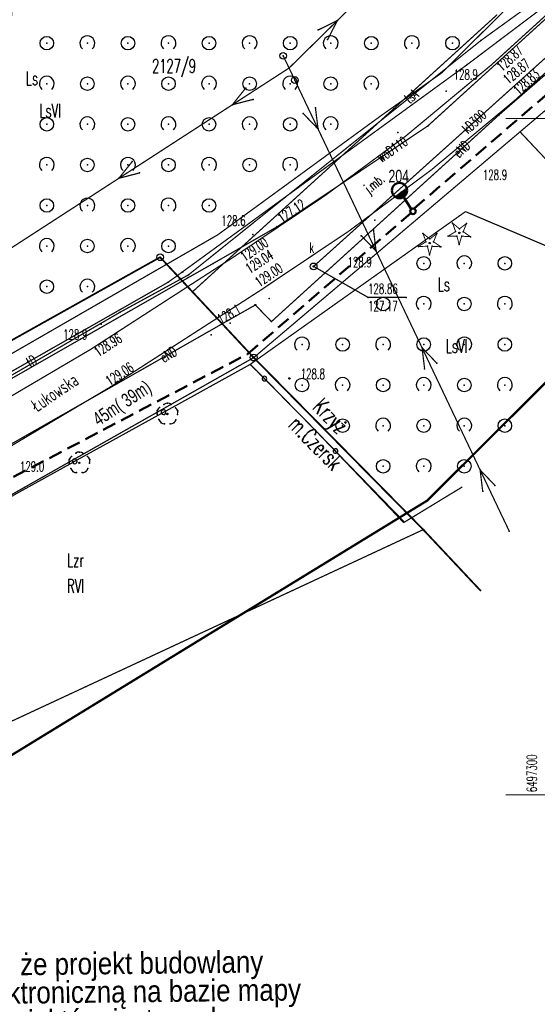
# Model space of a CAD drawing. Extents: x 6497146 to 6497453, y 5961397 to 5961603.
# Tile 6 of 10: x 6497262 to 6497300, y 5961435 to 5961507. Entities that reach past the tile are written whole.
import ezdxf

# ---------------------------------------------------------------- set-up
doc = ezdxf.new("R2010")
doc.units = 0
doc.header["$MEASUREMENT"] = 0
for name, pattern in [('BKO', [1.5, 1, -0.5]), ('GAO', [2.5, 1.5, -1]), ('GPE', [2, 1, 1]), ('GUZ', [1.5, 1, -0.5]), ('WRU', [1.5, 1, -0.5]), ('WSQ', [1.75, 1.25, -0.5])]:
    doc.linetypes.add(name, pattern=pattern)
doc.layers.get('0').update_dxf_attribs({"linetype": 'CONTINUOUS'})
for name, color, linetype, lineweight in [('_Opisy', 7, 'CONTINUOUS', 25), ('opis proj zagospodarowania', 7, 'CONTINUOUS', 0), ('Oświetlenie drogowe', 10, 'BKO', 50)]:
    doc.layers.add(name, color=color, linetype=linetype, lineweight=lineweight)
for name, color, linetype in [('drzewo iglaste', 96, 'CONTINUOUS'), ('drzewo liściaste', 96, 'CONTINUOUS'), ('granica', 96, 'GPE'), ('jezdnia', 7, 'WSQ'), ('numer działki ewidencyjnej', 96, 'CONTINUOUS'), ('obręb ewidencyjny', 7, 'GAO'), ('ogrodzenie trwałe', 7, 'CONTINUOUS'), ('opis mapy', 7, 'CONTINUOUS'), ('opis wysok', 7, 'CONTINUOUS'), ('OT_ZagospodarowanieTerenu', 7, 'CONTINUOUS'), ('przewód elektroenergetyczny niskiego napięcia', 1, 'CONTINUOUS'), ('przewód elektroenergetyczny podziemny', 1, 'CONTINUOUS'), ('przewód kanalizacyjny', 36, 'CONTINUOUS'), ('przewód telekomunikacyjny podziemny', 30, 'CONTINUOUS'), ('przewód wodociągowy', 5, 'CONTINUOUS'), ('rzedna', 7, 'CONTINUOUS'), ('rzedna-Atr2', 7, 'CONTINUOUS'), ('rzedna-Atr3', 7, 'CONTINUOUS'), ('siatka', 7, 'CONTINUOUS'), ('słup przewodów napowietrznych', 7, 'GUZ'), ('ulica', 7, 'CONTINUOUS'), ('użytek', 96, 'WSQ'), ('właz do komory lub kanału - okrągły', 7, 'CONTINUOUS'), ('Zakres', 4, 'WSQ')]:
    doc.layers.add(name, color=color, linetype=linetype)
doc.layers.get('0').off()
doc.styles.add('EL', font='romans.shx', dxfattribs={"width": 0.7})
doc.styles.get("Standard").update_dxf_attribs({"font": 'simplex.shx', "width": 0.85})

# ---------------------------------------------------------------- blocks, each defined once
blk = doc.blocks.new('L_0_02_1')
at = {"color": 0}
blk.add_point((0, 0), dxfattribs=at)
blk = doc.blocks.new('L_0_02_2')
at = {"color": 0}
blk.add_point((0, 0), dxfattribs=at)
blk = doc.blocks.new('OTZZ_2')
at = {"color": 0, "linetype": 'Continuous'}
blk.add_circle((0, 0), 1, dxfattribs=at)
blk = doc.blocks.new('OTZK_1')
at = {"color": 0, "linetype": 'Continuous'}
blk.add_arc((0, 0), 1.1, 311.1859, 228.8141, dxfattribs=at)

msp = doc.modelspace()

# ---------------------------------------------------------------- hatches: boundary and pattern name
at = {"layer": 'Oświetlenie drogowe', "linetype": 'ByBlock'}
msp.add_hatch(color=256, dxfattribs=at).paths.add_polyline_path([(6497290.208, 5961494.734, 0.354336), (6497289.421, 5961494.17, 0.249377), (6497289.95, 5961494.214, 0.276592)])

# ---------------------------------------------------------------- linework, layer by layer
at = {"layer": 'drzewo iglaste', "linetype": 'Continuous', "const_width": 0.07}
for points in [[(6497293.792, 5961491.65), (6497293.575, 5961492.267)], [(6497293.575, 5961492.267), (6497294.079, 5961491.85)], [(6497294.079, 5961491.85), (6497294.599, 5961492.246)], [(6497294.599, 5961492.246), (6497294.358, 5961491.638)], [(6497291.601, 5961490.898), (6497291.381, 5961491.514)], [(6497291.381, 5961491.514), (6497291.887, 5961491.1)], [(6497291.887, 5961491.1), (6497292.405, 5961491.5)], [(6497292.405, 5961491.5), (6497292.167, 5961490.89)], [(6497293.239, 5961491.3), (6497293.792, 5961491.65)], [(6497293.893, 5961491.314), (6497293.239, 5961491.3)], [(6497294.055, 5961490.681), (6497293.893, 5961491.314)], [(6497294.243, 5961491.307), (6497294.055, 5961490.681)], [(6497294.895, 5961491.266), (6497294.243, 5961491.307)], [(6497294.358, 5961491.638), (6497294.895, 5961491.266)], [(6497291.051, 5961490.544), (6497291.601, 5961490.898)], [(6497291.704, 5961490.563), (6497291.051, 5961490.544)], [(6497291.871, 5961489.931), (6497291.704, 5961490.563)], [(6497292.054, 5961490.558), (6497291.871, 5961489.931)], [(6497292.707, 5961490.521), (6497292.054, 5961490.558)], [(6497292.167, 5961490.89), (6497292.707, 5961490.521)]]:
    msp.add_lwpolyline(points, dxfattribs=at)
at = {"layer": 'drzewo iglaste', "color": 94, "linetype": 'Continuous'}
for centre in [(6497294.073, 5961491.551), (6497291.883, 5961490.801)]:
    msp.add_circle(centre, 0.05, dxfattribs=at)
at = {"layer": 'drzewo iglaste'}
for p in [(6497293.575, 5961492.267), (6497293.575, 5961492.267), (6497294.079, 5961491.85), (6497294.079, 5961491.85), (6497294.599, 5961492.246), (6497294.599, 5961492.246), (6497291.381, 5961491.514), (6497291.381, 5961491.514), (6497291.887, 5961491.1), (6497291.887, 5961491.1), (6497292.405, 5961491.5), (6497292.405, 5961491.5), (6497293.239, 5961491.3), (6497293.239, 5961491.3), (6497293.792, 5961491.65), (6497293.792, 5961491.65), (6497293.893, 5961491.314), (6497293.893, 5961491.314), (6497294.073, 5961491.551), (6497294.243, 5961491.307), (6497294.243, 5961491.307), (6497294.358, 5961491.638), (6497294.358, 5961491.638), (6497294.895, 5961491.266), (6497294.895, 5961491.266), (6497291.051, 5961490.544), (6497291.051, 5961490.544), (6497291.601, 5961490.898), (6497291.601, 5961490.898), (6497291.704, 5961490.563), (6497291.704, 5961490.563), (6497291.883, 5961490.801), (6497292.054, 5961490.558), (6497292.054, 5961490.558), (6497292.167, 5961490.89), (6497292.167, 5961490.89), (6497292.707, 5961490.521), (6497292.707, 5961490.521), (6497294.055, 5961490.681), (6497294.055, 5961490.681), (6497291.871, 5961489.931), (6497291.871, 5961489.931)]:
    msp.add_point(p, dxfattribs=at)
at = {"layer": 'drzewo liściaste', "color": 94, "linetype": 'Continuous'}
for centre in [(6497272.483, 5961478.161), (6497265.973, 5961474.551)]:
    msp.add_circle(centre, 0.05, dxfattribs=at)
at = {"layer": 'drzewo liściaste', "linetype": 'Continuous'}
for centre, start, end in [((6497272.486, 5961478.561), 48.778, 130.234), ((6497272.104, 5961478.288), 120.814, 202.054), ((6497272.864, 5961478.281), 336.958, 58.198), ((6497272.245, 5961477.839), 192.727, 274.377), ((6497272.715, 5961477.835), 264.635, 346.285), ((6497265.976, 5961474.951), 48.778, 130.234), ((6497265.594, 5961474.678), 120.814, 202.054), ((6497266.354, 5961474.671), 336.958, 58.198), ((6497265.735, 5961474.229), 192.727, 274.377), ((6497266.205, 5961474.225), 264.635, 346.285)]:
    msp.add_arc(centre, 0.4, start, end, dxfattribs=at)
at = {"layer": 'drzewo liściaste'}
for p in [(6497272.228, 5961478.866), (6497272.49, 5961478.961), (6497272.75, 5961478.862), (6497271.725, 5961478.415), (6497271.733, 5961478.138), (6497271.899, 5961478.632), (6497272.483, 5961478.161), (6497273.075, 5961478.621), (6497273.232, 5961478.125), (6497273.245, 5961478.402), (6497271.855, 5961477.751), (6497272.007, 5961477.517), (6497272.275, 5961477.44), (6497272.678, 5961477.437), (6497272.947, 5961477.509), (6497273.104, 5961477.74), (6497265.718, 5961475.256), (6497265.98, 5961475.351), (6497266.24, 5961475.252), (6497265.215, 5961474.805), (6497265.223, 5961474.528), (6497265.389, 5961475.022), (6497265.973, 5961474.551), (6497266.565, 5961475.011), (6497266.722, 5961474.515), (6497266.735, 5961474.792), (6497265.345, 5961474.141), (6497265.497, 5961473.907), (6497265.765, 5961473.83), (6497266.168, 5961473.827), (6497266.437, 5961473.899), (6497266.594, 5961474.13)]:
    msp.add_point(p, dxfattribs=at)
at = {"layer": 'granica', "linetype": 'GPE', "const_width": 0.09}
for points in [[(6497324.163, 5961524.581), (6497305.103, 5961504.565), (6497278.863, 5961482.331)], [(6497296.863, 5961507.681), (6497274.333, 5961487.191)], [(6497221.783, 5961461.691), (6497271.943, 5961489.751)], [(6497271.943, 5961489.751), (6497274.333, 5961487.191)], [(6497274.333, 5961487.191), (6497278.863, 5961482.331)], [(6497191.743, 5961433.031), (6497278.863, 5961482.331)], [(6497291.403, 5961469.611), (6497278.863, 5961482.331)], [(6497295.629, 5961465.111), (6497291.403, 5961469.611)]]:
    msp.add_lwpolyline(points, dxfattribs=at)
at = {"layer": 'granica', "linetype": 'GPE'}
for centre, radius in [((6497271.943, 5961489.751), 0.25), ((6497274.333, 5961487.191), 0.045), ((6497278.863, 5961482.331), 0.25), ((6497291.403, 5961469.611), 0.045)]:
    msp.add_circle(centre, radius, dxfattribs=at)
at = {"layer": 'jezdnia', "linetype": 'WSQ', "const_width": 0.09}
for points in [[(6497302.488, 5961509.47), (6497296.437, 5961503.967)], [(6497292.008, 5961496.215), (6497298.191, 5961501.366), (6497304.886, 5961507.382)], [(6497296.437, 5961503.967), (6497290.09, 5961498.696)], [(6497290.09, 5961498.696), (6497284.137, 5961494.305)], [(6497285.884, 5961491.671), (6497292.008, 5961496.215)], [(6497284.137, 5961494.305), (6497277.476, 5961489.831)], [(6497279.281, 5961487.253), (6497285.884, 5961491.671)], [(6497277.476, 5961489.831), (6497266.778, 5961482.923)], [(6497268.259, 5961480.157), (6497279.281, 5961487.253)], [(6497266.778, 5961482.923), (6497257.095, 5961477.224)], [(6497250.053, 5961469.696), (6497258.881, 5961474.585), (6497268.259, 5961480.157)]]:
    msp.add_lwpolyline(points, dxfattribs=at)
at = {"layer": 'jezdnia'}
for p in [(6497293.093, 5961502.031), (6497289.513, 5961498.961), (6497294.103, 5961497.151), (6497287.823, 5961492.501), (6497278.793, 5961491.441), (6497280.003, 5961486.691), (6497267.593, 5961484.811), (6497277.113, 5961484.881), (6497277.113, 5961484.881), (6497275.713, 5961484.001)]:
    msp.add_point(p, dxfattribs=at)
at = {"layer": 'obręb ewidencyjny', "linetype": 'GAO', "const_width": 0.13}
for points in [[(6497153.779, 5961417.466), (6497170.743, 5961428.761), (6497188.803, 5961440.631), (6497216.983, 5961459.111), (6497221.783, 5961461.691), (6497271.943, 5961489.751), (6497274.333, 5961487.191), (6497278.863, 5961482.331), (6497291.403, 5961469.611), (6497295.629, 5961465.111)], [(6497295.629, 5961465.111), (6497291.403, 5961469.611), (6497278.863, 5961482.331), (6497274.333, 5961487.191), (6497271.943, 5961489.751), (6497221.783, 5961461.691), (6497216.983, 5961459.111), (6497188.803, 5961440.631), (6497170.743, 5961428.761), (6497153.779, 5961417.466)]]:
    msp.add_lwpolyline(points, dxfattribs=at)
at = {"layer": 'obręb ewidencyjny'}
for p in [(6497271.943, 5961489.751), (6497271.943, 5961489.751), (6497274.333, 5961487.191), (6497274.333, 5961487.191), (6497278.863, 5961482.331), (6497278.863, 5961482.331), (6497291.403, 5961469.611), (6497291.403, 5961469.611), (6497295.629, 5961465.111), (6497295.629, 5961465.111)]:
    msp.add_point(p, dxfattribs=at)
at = {"layer": 'ogrodzenie trwałe', "linetype": 'Continuous'}
for points in [[(6497278.61, 5961481.832), (6497272.352, 5961478.373), (6497272.352, 5961478.373, 1), (6497272.046, 5961478.204, 1), (6497272.352, 5961478.373), (6497272.046, 5961478.204), (6497265.788, 5961474.745), (6497265.788, 5961474.745, 1), (6497265.482, 5961474.576, 1), (6497265.788, 5961474.745), (6497265.482, 5961474.576), (6497261.512, 5961472.382), (6497261.512, 5961472.382), (6497259.236, 5961471.096), (6497259.236, 5961471.096, 1), (6497258.931, 5961470.924, 1), (6497259.236, 5961471.096), (6497258.931, 5961470.924), (6497252.706, 5961467.406), (6497252.706, 5961467.406, 1), (6497252.402, 5961467.234, 1), (6497252.706, 5961467.406), (6497252.402, 5961467.234), (6497247.823, 5961464.647)], [(6497290.012, 5961470.169), (6497285.031, 5961475.298), (6497285.031, 5961475.298, 1), (6497284.787, 5961475.549, 1), (6497285.031, 5961475.298), (6497284.787, 5961475.549), (6497283.285, 5961477.096), (6497283.285, 5961477.096), (6497279.777, 5961480.65), (6497279.777, 5961480.65, 1), (6497279.531, 5961480.899, 1), (6497279.777, 5961480.65), (6497279.531, 5961480.899), (6497278.61, 5961481.832)]]:
    msp.add_lwpolyline(points, format="xyb", dxfattribs=at)
at = {"layer": 'ogrodzenie trwałe'}
msp.add_point((6497279.083, 5961482.471), dxfattribs=at)
at = {"layer": 'opis wysok', "linetype": 'Continuous'}
msp.add_circle((6497281.503, 5961480.791), 0.045, dxfattribs=at)
at = {"layer": 'OT_ZagospodarowanieTerenu', "linetype": 'WRU', "const_width": 0.09}
for points in [[(6497300.6, 5961511.15), (6497292.737, 5961503.356)], [(6497292.737, 5961503.356), (6497288.316, 5961500.242)], [(6497288.316, 5961500.242), (6497276.203, 5961491.406)], [(6497276.203, 5961491.406), (6497255.462, 5961479.454)]]:
    msp.add_lwpolyline(points, dxfattribs=at)
at = {"layer": 'OT_ZagospodarowanieTerenu', "color": 7, "linetype": 'WRU', "const_width": 0.09}
for points in [[(6497294.526, 5961493.123), (6497278.61, 5961481.832)], [(6497302.642, 5961489.674), (6497294.526, 5961493.123)], [(6497278.61, 5961481.832), (6497283.285, 5961477.096)], [(6497283.285, 5961477.096), (6497289.952, 5961470.132)], [(6497289.952, 5961470.132), (6497294.29, 5961472.77)]]:
    msp.add_lwpolyline(points, dxfattribs=at)
at = {"layer": 'OT_ZagospodarowanieTerenu'}
for p in [(6497263.56, 5961505.575), (6497266.56, 5961505.575), (6497269.56, 5961505.575), (6497272.56, 5961505.575), (6497275.56, 5961505.575), (6497278.56, 5961505.575), (6497281.56, 5961505.575), (6497284.56, 5961505.575), (6497287.56, 5961505.575), (6497290.56, 5961505.575), (6497293.56, 5961505.575), (6497263.56, 5961502.575), (6497266.56, 5961502.575), (6497269.56, 5961502.575), (6497272.56, 5961502.575), (6497275.56, 5961502.575), (6497278.56, 5961502.575), (6497281.56, 5961502.575), (6497284.56, 5961502.575), (6497287.56, 5961502.575), (6497263.56, 5961499.575), (6497266.56, 5961499.575), (6497269.56, 5961499.575), (6497272.56, 5961499.575), (6497275.56, 5961499.575), (6497278.56, 5961499.575), (6497281.56, 5961499.575), (6497284.56, 5961499.575), (6497263.56, 5961496.575), (6497266.56, 5961496.575), (6497269.56, 5961496.575), (6497272.56, 5961496.575), (6497275.56, 5961496.575), (6497278.56, 5961496.575), (6497281.56, 5961496.575), (6497263.56, 5961493.575), (6497266.56, 5961493.575), (6497269.56, 5961493.575), (6497272.56, 5961493.575), (6497275.56, 5961493.575), (6497263.56, 5961490.575), (6497266.56, 5961490.575), (6497269.56, 5961490.575), (6497272.56, 5961490.575), (6497291.435, 5961489.298), (6497294.435, 5961489.298), (6497297.435, 5961489.298), (6497263.56, 5961487.575), (6497266.56, 5961487.575), (6497288.435, 5961486.298), (6497291.435, 5961486.298), (6497294.435, 5961486.298), (6497297.435, 5961486.298), (6497282.435, 5961483.298), (6497285.435, 5961483.298), (6497288.435, 5961483.298), (6497291.435, 5961483.298), (6497294.435, 5961483.298), (6497297.435, 5961483.298), (6497282.435, 5961480.298), (6497285.435, 5961480.298), (6497288.435, 5961480.298), (6497291.435, 5961480.298), (6497294.435, 5961480.298), (6497297.435, 5961480.298), (6497285.435, 5961477.298), (6497288.435, 5961477.298), (6497291.435, 5961477.298), (6497294.435, 5961477.298), (6497297.435, 5961477.298), (6497288.435, 5961474.298), (6497291.435, 5961474.298), (6497294.435, 5961474.298)]:
    msp.add_point(p, dxfattribs=at)
at = {"layer": 'Oświetlenie drogowe', "linetype": 'ByBlock'}
msp.add_line((6497289.944, 5961494.223), (6497290.538, 5961493.289), dxfattribs=at)
at = {"layer": 'Oświetlenie drogowe', "lineweight": 50}
msp.add_lwpolyline([(6497290.74, 5961493.365), (6497305.186, 5961505.788), (6497311.822, 5961512.424), (6497311.498, 5961513.436), (6497312.753, 5961514.61), (6497314.101, 5961514.585), (6497319.199, 5961519.879)], dxfattribs=at)
at = {"layer": 'Oświetlenie drogowe', "linetype": 'BKO'}
msp.add_lwpolyline([(6497258.445, 5961472.112), (6497278.399, 5961482.59), (6497290.483, 5961493.009)], dxfattribs=at)
at = {"layer": 'Oświetlenie drogowe', "linetype": 'ByBlock'}
for centre, radius in [((6497289.645, 5961494.681), 0.565), ((6497290.642, 5961493.149), 0.207)]:
    msp.add_circle(centre, radius, dxfattribs=at)
at = {"layer": 'przewód elektroenergetyczny niskiego napięcia', "linetype": 'Continuous', "const_width": 0.09}
for points in [[(6497316.283, 5961537.931), (6497281.483, 5961503.741)], [(6497285.049, 5961507.245), (6497292.183, 5961514.253)], [(6497281.483, 5961503.741), (6497285.049, 5961507.245)], [(6497285.049, 5961507.245), (6497283.629, 5961506.55)], [(6497285.049, 5961507.245), (6497284.33, 5961505.837)], [(6497281.483, 5961503.741), (6497241.163, 5961477.631)], [(6497281.483, 5961503.741), (6497277.286, 5961501.023)], [(6497281.473, 5961503.751), (6497283.62, 5961499.235)], [(6497281.473, 5961503.751), (6497297.753, 5961469.511)], [(6497277.286, 5961501.023), (6497278.273, 5961502.258)], [(6497277.286, 5961501.023), (6497278.817, 5961501.419)], [(6497277.286, 5961501.023), (6497268.892, 5961495.587)], [(6497283.62, 5961499.235), (6497283.427, 5961500.805)], [(6497283.62, 5961499.235), (6497282.524, 5961500.375)], [(6497283.62, 5961499.235), (6497287.914, 5961490.204)], [(6497268.892, 5961495.587), (6497269.879, 5961496.822)], [(6497268.892, 5961495.587), (6497270.423, 5961495.983)], [(6497287.914, 5961490.204), (6497287.721, 5961491.773)], [(6497287.914, 5961490.204), (6497286.818, 5961491.344)], [(6497295.606, 5961474.026), (6497291.312, 5961483.057)], [(6497291.312, 5961483.057), (6497291.504, 5961481.488)], [(6497291.312, 5961483.057), (6497292.407, 5961481.917)], [(6497297.753, 5961469.511), (6497295.606, 5961474.026)], [(6497295.606, 5961474.026), (6497295.798, 5961472.457)], [(6497295.606, 5961474.026), (6497296.701, 5961472.886)]]:
    msp.add_lwpolyline(points, dxfattribs=at)
at = {"layer": 'przewód elektroenergetyczny niskiego napięcia'}
for p in [(6497285.049, 5961507.245), (6497285.049, 5961507.245), (6497285.049, 5961507.245), (6497285.049, 5961507.245), (6497283.629, 5961506.55), (6497284.33, 5961505.837), (6497281.473, 5961503.751), (6497281.473, 5961503.751), (6497281.483, 5961503.741), (6497281.483, 5961503.741), (6497281.483, 5961503.741), (6497281.483, 5961503.741), (6497278.273, 5961502.258), (6497278.817, 5961501.419), (6497277.286, 5961501.023), (6497277.286, 5961501.023), (6497277.286, 5961501.023), (6497277.286, 5961501.023), (6497283.427, 5961500.805), (6497282.524, 5961500.375), (6497283.62, 5961499.235), (6497283.62, 5961499.235), (6497283.62, 5961499.235), (6497283.62, 5961499.235), (6497269.879, 5961496.822), (6497268.892, 5961495.587), (6497268.892, 5961495.587), (6497268.892, 5961495.587), (6497270.423, 5961495.983), (6497286.818, 5961491.344), (6497287.721, 5961491.773), (6497287.914, 5961490.204), (6497287.914, 5961490.204), (6497287.914, 5961490.204), (6497291.312, 5961483.057), (6497291.312, 5961483.057), (6497291.312, 5961483.057), (6497292.407, 5961481.917), (6497291.504, 5961481.488), (6497295.606, 5961474.026), (6497295.606, 5961474.026), (6497295.606, 5961474.026), (6497295.606, 5961474.026), (6497296.701, 5961472.886), (6497295.798, 5961472.457), (6497297.753, 5961469.511), (6497297.753, 5961469.511)]:
    msp.add_point(p, dxfattribs=at)
at = {"layer": 'przewód elektroenergetyczny podziemny', "linetype": 'Continuous', "const_width": 0.09}
for points in [[(6497315.233, 5961537.081), (6497321.093, 5961529.991), (6497319.233, 5961527.261), (6497322.163, 5961523.461), (6497312.513, 5961513.731), (6497297.003, 5961500.271), (6497280.173, 5961484.991), (6497278.983, 5961486.221), (6497276.943, 5961485.061)], [(6497213.543, 5961448.541), (6497230.983, 5961458.871), (6497255.173, 5961472.661), (6497276.943, 5961485.061)]]:
    msp.add_lwpolyline(points, dxfattribs=at)
at = {"layer": 'przewód elektroenergetyczny podziemny'}
for p in [(6497297.003, 5961500.271), (6497278.983, 5961486.221), (6497276.943, 5961485.061), (6497276.943, 5961485.061), (6497280.173, 5961484.991)]:
    msp.add_point(p, dxfattribs=at)
at = {"layer": 'przewód kanalizacyjny', "linetype": 'Continuous', "const_width": 0.09}
msp.add_lwpolyline([(6497323.763, 5961525.461), (6497283.293, 5961489.071)], dxfattribs=at)
at = {"layer": 'przewód kanalizacyjny'}
msp.add_point((6497283.293, 5961489.071), dxfattribs=at)
at = {"layer": 'przewód telekomunikacyjny podziemny', "linetype": 'Continuous', "const_width": 0.09}
for points in [[(6497342.503, 5961551.215), (6497336.933, 5961545.331), (6497330.243, 5961538.391), (6497320.533, 5961528.721), (6497300.713, 5961508.561), (6497294.653, 5961503.991), (6497273.613, 5961488.681)], [(6497218.463, 5961459.581), (6497227.313, 5961463.681), (6497232.593, 5961465.961), (6497238.333, 5961469.131), (6497242.183, 5961471.641), (6497249.083, 5961475.081), (6497257.493, 5961479.011), (6497268.993, 5961485.691), (6497274.033, 5961488.441), (6497285.993, 5961498.031), (6497295.663, 5961505.771), (6497302.173, 5961510.471), (6497302.603, 5961510.861), (6497308.923, 5961516.531), (6497309.343, 5961517.061), (6497321.973, 5961529.961), (6497322.983, 5961531.361)], [(6497253.663, 5961450.771), (6497247.193, 5961473.461), (6497272.533, 5961487.901), (6497273.573, 5961488.651)]]:
    msp.add_lwpolyline(points, dxfattribs=at)
at = {"layer": 'przewód telekomunikacyjny podziemny'}
for p in [(6497295.663, 5961505.771), (6497294.653, 5961503.991), (6497285.993, 5961498.031), (6497273.573, 5961488.651), (6497273.613, 5961488.681), (6497274.033, 5961488.441), (6497272.533, 5961487.901), (6497268.993, 5961485.691)]:
    msp.add_point(p, dxfattribs=at)
at = {"layer": 'przewód wodociągowy', "linetype": 'Continuous', "const_width": 0.09}
for points in [[(6497274.023, 5961488.241), (6497275.853, 5961489.281), (6497280.593, 5961492.001), (6497291.733, 5961499.451), (6497307.173, 5961513.481), (6497320.483, 5961527.001), (6497337.803, 5961544.711), (6497343.27, 5961550.235)], [(6497242.793, 5961470.331), (6497243.373, 5961470.851), (6497246.343, 5961472.441), (6497274.023, 5961488.241)]]:
    msp.add_lwpolyline(points, dxfattribs=at)
at = {"layer": 'przewód wodociągowy'}
for p in [(6497291.733, 5961499.451), (6497280.593, 5961492.001), (6497275.853, 5961489.281), (6497274.023, 5961488.241), (6497274.023, 5961488.241)]:
    msp.add_point(p, dxfattribs=at)
at = {"layer": 'rzedna', "color": 5, "linetype": 'Continuous'}
msp.add_circle((6497280.593, 5961492.001), 0.045, dxfattribs=at)
at = {"layer": 'rzedna', "color": 34, "linetype": 'Continuous'}
msp.add_circle((6497283.293, 5961489.071), 0.045, dxfattribs=at)
at = {"layer": 'rzedna', "color": 1, "linetype": 'Continuous'}
msp.add_circle((6497278.983, 5961486.221), 0.045, dxfattribs=at)
at = {"layer": 'rzedna'}
for p in [(6497280.593, 5961492.001), (6497283.293, 5961489.071), (6497278.983, 5961486.221)]:
    msp.add_point(p, dxfattribs=at)
at = {"layer": 'rzedna-Atr2', "color": 7, "linetype": 'Continuous', "const_width": 0.09}
msp.add_lwpolyline([(6497283.293, 5961489.071), (6497287.323, 5961486.781), (6497290.145, 5961486.781)], dxfattribs=at)
at = {"layer": 'rzedna-Atr2'}
for p in [(6497283.293, 5961489.071), (6497287.323, 5961486.781), (6497290.145, 5961486.781)]:
    msp.add_point(p, dxfattribs=at)
at = {"layer": 'siatka', "color": 7, "linetype": 'Continuous', "const_width": 0.07}
for points in [[(6497297.5, 5961500), (6497302.5, 5961500)], [(6497297.5, 5961450), (6497302.5, 5961450)]]:
    msp.add_lwpolyline(points, dxfattribs=at)
at = {"layer": 'słup przewodów napowietrznych', "color": 7, "linetype": 'Continuous', "const_width": 0.09}
msp.add_lwpolyline([(6497281.043, 5961504.641), (6497281.903, 5961502.851)], dxfattribs=at)
at = {"layer": 'słup przewodów napowietrznych', "color": 7, "linetype": 'Continuous'}
for centre in [(6497281.043, 5961504.641), (6497281.903, 5961502.851)]:
    msp.add_circle(centre, 0.25, dxfattribs=at)
at = {"layer": 'słup przewodów napowietrznych'}
for p in [(6497281.043, 5961504.641), (6497281.043, 5961504.641), (6497281.903, 5961502.851), (6497281.903, 5961502.851)]:
    msp.add_point(p, dxfattribs=at)
at = {"layer": 'użytek', "linetype": 'WSQ', "const_width": 0.09}
for points in [[(6497278.863, 5961482.331), (6497305.103, 5961504.565), (6497324.163, 5961524.581)], [(6497274.333, 5961487.191), (6497296.863, 5961507.681)], [(6497274.333, 5961487.191), (6497296.863, 5961507.681)], [(6497296.863, 5961507.681), (6497274.333, 5961487.191)], [(6497298.561, 5961499.022), (6497314.441, 5961482.136)], [(6497221.783, 5961461.691), (6497271.943, 5961489.751)], [(6497221.783, 5961461.691), (6497271.943, 5961489.751)], [(6497271.943, 5961489.751), (6497221.783, 5961461.691)], [(6497271.943, 5961489.751), (6497274.333, 5961487.191)], [(6497271.943, 5961489.751), (6497274.333, 5961487.191)], [(6497274.333, 5961487.191), (6497271.943, 5961489.751)], [(6497278.863, 5961482.331), (6497274.333, 5961487.191)], [(6497274.333, 5961487.191), (6497278.863, 5961482.331)], [(6497278.863, 5961482.331), (6497246.373, 5961463.941)], [(6497278.863, 5961482.331), (6497246.373, 5961463.941)], [(6497246.373, 5961463.941), (6497278.863, 5961482.331)], [(6497291.403, 5961469.611), (6497278.863, 5961482.331)], [(6497278.863, 5961482.331), (6497291.403, 5961469.611)], [(6497291.403, 5961469.611), (6497278.863, 5961482.331)], [(6497278.863, 5961482.331), (6497291.403, 5961469.611)], [(6497253.353, 5961451.911), (6497291.403, 5961469.611)], [(6497295.629, 5961465.111), (6497291.403, 5961469.611)], [(6497291.403, 5961469.611), (6497295.629, 5961465.111)], [(6497295.629, 5961465.111), (6497291.403, 5961469.611)], [(6497291.403, 5961469.611), (6497295.629, 5961465.111)]]:
    msp.add_lwpolyline(points, dxfattribs=at)
at = {"layer": 'właz do komory lub kanału - okrągły', "color": 7, "linetype": 'Continuous'}
msp.add_circle((6497283.293, 5961489.071), 0.25, dxfattribs=at)
at = {"layer": 'właz do komory lub kanału - okrągły'}
msp.add_point((6497283.293, 5961489.071), dxfattribs=at)
at = {"layer": 'Zakres', "linetype": 'WSQ', "const_width": 0.17}
msp.add_lwpolyline([(6497233.853, 5961490.641), (6497279.543, 5961520.981), (6497328.8, 5961564.2), (6497356.612, 5961536.538), (6497291.713, 5961471.771), (6497176.173, 5961401.031), (6497147.423, 5961434.371), (6497168.665, 5961448.2), (6497168.24, 5961494.21), (6497187.59, 5961494.45), (6497190.4, 5961463)], close=True, dxfattribs=at)
at = {"layer": 'Zakres'}
msp.add_point((6497291.713, 5961471.771), dxfattribs=at)

# ---------------------------------------------------------------- block references
at = {"layer": 'granica', "linetype": 'Continuous', "xscale": 0.5, "yscale": 0.5, "zscale": 0.5}
for name, p, rotation in [('L_0_02_1', (6497271.943, 5961489.751), 313.03), ('L_0_02_2', (6497271.943, 5961489.751), 209.22), ('L_0_02_2', (6497274.333, 5961487.191), 42.28999999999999), ('L_0_02_2', (6497274.333, 5961487.191), 133.03), ('L_0_02_1', (6497274.333, 5961487.191), 312.99), ('L_0_02_2', (6497278.863, 5961482.331), 40.28), ('L_0_02_2', (6497278.863, 5961482.331), 314.59), ('L_0_02_2', (6497278.863, 5961482.331), 209.5), ('L_0_02_2', (6497278.863, 5961482.331), 132.99), ('L_0_02_2', (6497291.403, 5961469.611), 313.2), ('L_0_02_1', (6497291.403, 5961469.611), 134.59), ('L_0_02_1', (6497295.629, 5961465.111), 133.2)]:
    msp.add_blockref(name, p, dxfattribs=dict(at, rotation=rotation))
at = {"layer": 'OT_ZagospodarowanieTerenu', "linetype": 'Continuous', "xscale": 0.5, "yscale": 0.5, "zscale": 0.5}
for name, p in [('OTZZ_2', (6497263.56, 5961505.575)), ('OTZK_1', (6497266.56, 5961505.575)), ('OTZZ_2', (6497269.56, 5961505.575)), ('OTZK_1', (6497272.56, 5961505.575)), ('OTZZ_2', (6497275.56, 5961505.575)), ('OTZK_1', (6497278.56, 5961505.575)), ('OTZZ_2', (6497281.56, 5961505.575)), ('OTZK_1', (6497284.56, 5961505.575)), ('OTZZ_2', (6497287.56, 5961505.575)), ('OTZK_1', (6497290.56, 5961505.575)), ('OTZZ_2', (6497293.56, 5961505.575)), ('OTZK_1', (6497263.56, 5961502.575)), ('OTZZ_2', (6497266.56, 5961502.575)), ('OTZK_1', (6497269.56, 5961502.575)), ('OTZZ_2', (6497272.56, 5961502.575)), ('OTZK_1', (6497275.56, 5961502.575)), ('OTZZ_2', (6497278.56, 5961502.575)), ('OTZK_1', (6497281.56, 5961502.575)), ('OTZZ_2', (6497284.56, 5961502.575)), ('OTZK_1', (6497287.56, 5961502.575)), ('OTZZ_2', (6497263.56, 5961499.575)), ('OTZK_1', (6497266.56, 5961499.575)), ('OTZZ_2', (6497269.56, 5961499.575)), ('OTZK_1', (6497272.56, 5961499.575)), ('OTZZ_2', (6497275.56, 5961499.575)), ('OTZK_1', (6497278.56, 5961499.575)), ('OTZZ_2', (6497281.56, 5961499.575)), ('OTZK_1', (6497284.56, 5961499.575)), ('OTZK_1', (6497263.56, 5961496.575)), ('OTZZ_2', (6497266.56, 5961496.575)), ('OTZK_1', (6497269.56, 5961496.575)), ('OTZZ_2', (6497272.56, 5961496.575)), ('OTZK_1', (6497275.56, 5961496.575)), ('OTZZ_2', (6497278.56, 5961496.575)), ('OTZK_1', (6497281.56, 5961496.575)), ('OTZZ_2', (6497263.56, 5961493.575)), ('OTZK_1', (6497266.56, 5961493.575)), ('OTZZ_2', (6497269.56, 5961493.575)), ('OTZK_1', (6497272.56, 5961493.575)), ('OTZZ_2', (6497275.56, 5961493.575)), ('OTZK_1', (6497263.56, 5961490.575)), ('OTZZ_2', (6497266.56, 5961490.575)), ('OTZK_1', (6497269.56, 5961490.575)), ('OTZZ_2', (6497272.56, 5961490.575)), ('OTZZ_2', (6497291.435, 5961489.298)), ('OTZK_1', (6497294.435, 5961489.298)), ('OTZZ_2', (6497297.435, 5961489.298)), ('OTZZ_2', (6497263.56, 5961487.575)), ('OTZK_1', (6497266.56, 5961487.575)), ('OTZZ_2', (6497288.435, 5961486.298)), ('OTZK_1', (6497291.435, 5961486.298)), ('OTZZ_2', (6497294.435, 5961486.298)), ('OTZK_1', (6497297.435, 5961486.298)), ('OTZK_1', (6497282.435, 5961483.298)), ('OTZZ_2', (6497285.435, 5961483.298)), ('OTZK_1', (6497288.435, 5961483.298)), ('OTZZ_2', (6497291.435, 5961483.298)), ('OTZK_1', (6497294.435, 5961483.298)), ('OTZZ_2', (6497297.435, 5961483.298)), ('OTZZ_2', (6497282.435, 5961480.298)), ('OTZK_1', (6497285.435, 5961480.298)), ('OTZZ_2', (6497288.435, 5961480.298)), ('OTZK_1', (6497291.435, 5961480.298)), ('OTZZ_2', (6497294.435, 5961480.298)), ('OTZK_1', (6497297.435, 5961480.298)), ('OTZZ_2', (6497285.435, 5961477.298)), ('OTZK_1', (6497288.435, 5961477.298)), ('OTZZ_2', (6497291.435, 5961477.298)), ('OTZK_1', (6497294.435, 5961477.298)), ('OTZZ_2', (6497297.435, 5961477.298)), ('OTZZ_2', (6497288.435, 5961474.298)), ('OTZK_1', (6497291.435, 5961474.298)), ('OTZZ_2', (6497294.435, 5961474.298))]:
    msp.add_blockref(name, p, dxfattribs=at)

# ---------------------------------------------------------------- texts
at = {"layer": '_Opisy', "color": 1, "attachment_point": 7, "line_spacing_factor": 0.6, "style": 'EL'}
for s, insert, char_height, rotation in [('\\FArial|b0|i0|c238238|p39;204', (6497288.83, 5961495.261), 0.93406, 0.29015), ('\\FArial|b0|i0|c238238|p39;45m( 39m)', (6497267.56, 5961476.983), 1.01246, 33.22039)]:
    msp.add_mtext(s, dxfattribs=dict(at, insert=insert, char_height=char_height, rotation=rotation))
at = {"layer": 'jezdnia', "width": 0.62}
msp.add_text('j.mb.', height=0.75, rotation=38.9, dxfattribs=at).set_placement((6497287.395, 5961494.408))
at = {"layer": 'numer działki ewidencyjnej', "width": 0.62}
msp.add_text('2127/9', height=1, dxfattribs=at).set_placement((6497271.353, 5961503.391))
at = {"layer": 'obręb ewidencyjny', "color": 7, "width": 0.62}
for s, p in [('Krzyż', (6497283.14, 5961478.582)), ('m.Czersk', (6497281.339, 5961477.288))]:
    msp.add_text(s, height=1.25, rotation=314.6, dxfattribs=at).set_placement(p)
at = {"layer": 'opis mapy', "width": 0.62}
msp.add_text('6497300', height=0.75, rotation=90, dxfattribs=at).set_placement((6497299.8, 5961450.2))
at = {"layer": 'opis proj zagospodarowania', "insert": (6497240.34, 5961425.931, 0.113), "char_height": 1.61188, "attachment_point": 7, "rotation": 0.64515, "line_spacing_factor": 0.779643}
msp.add_mtext('\\FArial|b0|i0|c238|p39;\\T1.000000;Niniejszym oświadczam, że projekt budowlany\\Popracowano metodą elektroniczną na bazie mapy\\Psytuacyjno-wysokościowej, która jest zgodna\\Pz oryginałem przyjętym do zasobu Powiatowego Ośrodka\\PDokumentacji Geodezyjnej i Kartograficznej w Chojnicach \\PID: 6640.354.2024\\P', dxfattribs=at)
at = {"layer": 'opis wysok', "width": 0.62}
for s, rotation, p in [('128.87', 42.3, (6497297.232, 5961503.434)), ('128.87', 39.6, (6497297.688, 5961502.502)), ('128.83', 41.9, (6497298.459, 5961501.699)), ('129.00', 33.9, (6497278.196, 5961489.411)), ('129.04', 33.3, (6497278.572, 5961488.513)), ('129.00', 33.8, (6497279.277, 5961487.517)), ('128.96', 32.9, (6497267.364, 5961482.355)), ('129.06', 32.8, (6497268.223, 5961480.215)), ('128.8', 359.2, (6497282.333, 5961480.761))]:
    msp.add_text(s, height=0.75, rotation=rotation, dxfattribs=at).set_placement(p)
for s, p in [('128.9', (6497293.65, 5961502.89)), ('128.9', (6497295.81, 5961495.465)), ('128.6', (6497276.47, 5961492.08)), ('128.9', (6497285.8, 5961489.005)), ('128.9', (6497264.77, 5961483.66)), ('129.0', (6497261.58, 5961473.905))]:
    msp.add_text(s, height=0.75, dxfattribs=at).set_placement(p)
at = {"layer": 'przewód elektroenergetyczny podziemny', "width": 0.62}
for rotation, p in [(43, (6497294.048, 5961497.076)), (30.5, (6497272.223, 5961481.938))]:
    msp.add_text('eND', height=0.75, rotation=rotation, dxfattribs=at).set_placement(p)
at = {"layer": 'przewód kanalizacyjny', "width": 0.62}
msp.add_text('kD300', height=0.75, rotation=42.8, dxfattribs=at).set_placement((6497294.71, 5961498.84))
at = {"layer": 'przewód telekomunikacyjny podziemny', "width": 0.62}
for s, rotation, p in [('tsA', 38.7, (6497290.387, 5961501.068)), ('tD', 29.7, (6497262.332, 5961481.579))]:
    msp.add_text(s, height=0.75, rotation=rotation, dxfattribs=at).set_placement(p)
at = {"layer": 'przewód wodociągowy', "width": 0.62}
msp.add_text('woD110', height=0.75, rotation=34.6, dxfattribs=at).set_placement((6497288.326, 5961496.732))
at = {"layer": 'rzedna-Atr2', "color": 5, "width": 0.62}
msp.add_text('127.12', height=0.75, rotation=33.8, dxfattribs=at).set_placement((6497280.953, 5961492.241))
at = {"layer": 'rzedna-Atr2', "color": 36, "width": 0.62}
msp.add_text('128.86', height=0.75, dxfattribs=at).set_placement((6497287.323, 5961487.039))
at = {"layer": 'rzedna-Atr2', "color": 1, "width": 0.62}
msp.add_text('128.1', height=0.75, rotation=29.7, dxfattribs=at).set_placement((6497276.433, 5961484.771))
at = {"layer": 'rzedna-Atr3', "color": 36, "width": 0.62}
msp.add_text('127.17', height=0.75, dxfattribs=at).set_placement((6497287.323, 5961485.764))
at = {"layer": 'ulica', "width": 0.62}
msp.add_text('Łukowska', height=1, rotation=34.1, dxfattribs=at).set_placement((6497262.85, 5961478.266))
at = {"layer": 'użytek', "width": 0.62}
for s, p in [('Ls', (6497262.013, 5961502.471)), ('LsVI', (6497263.003, 5961500.091)), ('Ls', (6497292.473, 5961487.251)), ('LsVI', (6497293.063, 5961482.681)), ('Lzr', (6497265.063, 5961466.851)), ('RVI', (6497265.063, 5961464.951))]:
    msp.add_text(s, height=1, dxfattribs=at).set_placement(p)
at = {"layer": 'właz do komory lub kanału - okrągły', "color": 7, "width": 0.62}
msp.add_text('k', height=0.75, dxfattribs=at).set_placement((6497282.993, 5961490.081))
at = {"layer": 'Zakres', "width": 0.62}
msp.add_text('zakres opracowania', height=1.75, rotation=33.6, dxfattribs=at).set_placement((6497252.537, 5961501.997))

doc.saveas('drawing.dxf')
